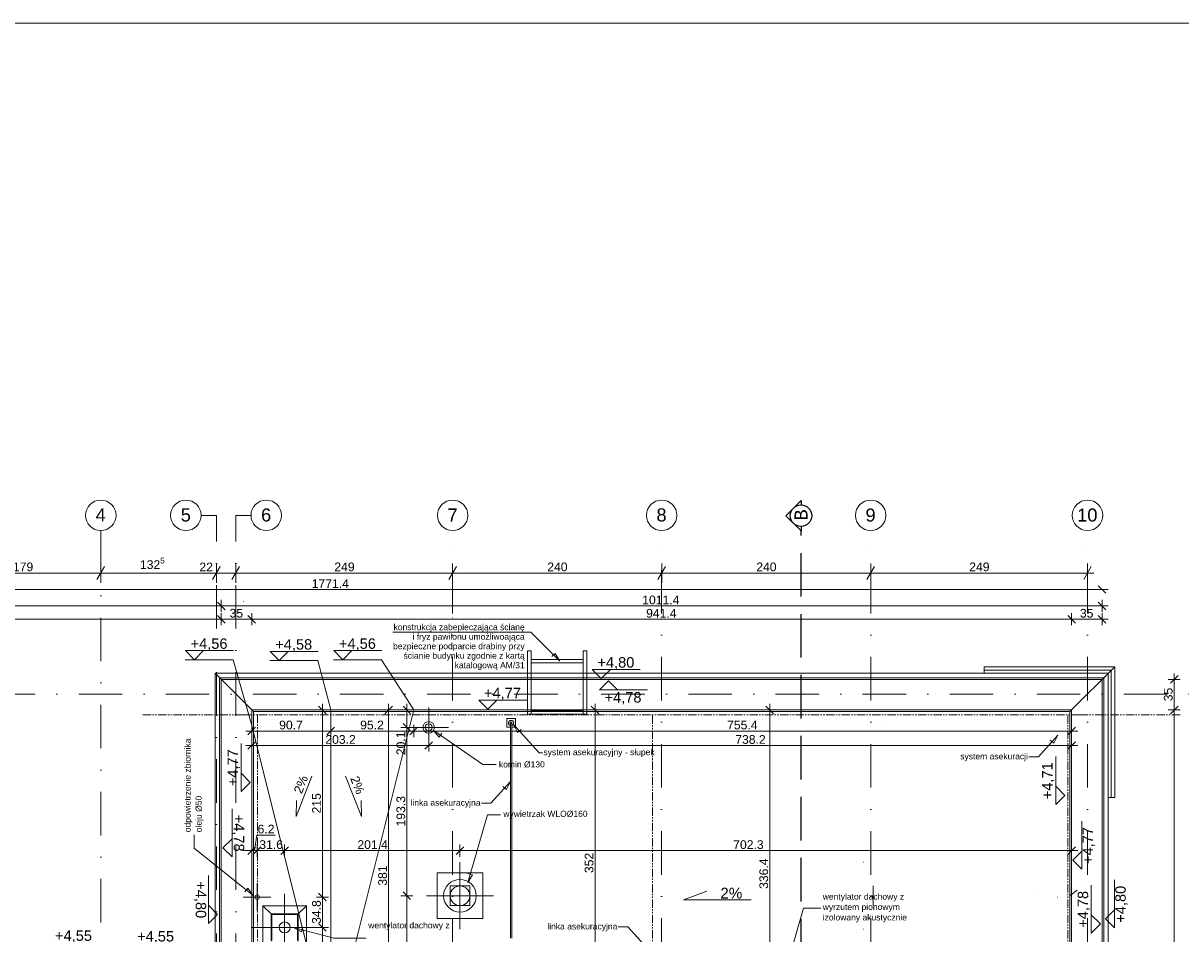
# Model space of a CAD drawing. Header units: millimetres. Extents: x 2015591 to 2056676, y -1574705 to -1544755.
# Tile 9 of 11: x 2029095 to 2042388, y -1555212 to -1544755. Entities that reach past the tile are written whole.
import ezdxf

# ---------------------------------------------------------------- set-up
doc = ezdxf.new("R2010")
doc.units = ezdxf.units.MM
doc.header["$MEASUREMENT"] = 0
for name, pattern in [('ACAD_ISO10W100', [8100, 5400, -1350, 0, -1350]), ('OSIE', [1000, 500, -250, 0, -250]), ('PHANTOM2', [176, 96, -16, 16, -16, 16, -16]), ('Przer. długie kreski', [500, 250, -250]), ('Przerywana DŁUGA', [700, 500, -200])]:
    doc.linetypes.add(name, pattern=pattern)
for name, color, linetype, lineweight, true_color in [('2D- Siatka Modularna_Nr_pióra__77', 7, 'Continuous', 5, 0x0099cb), ('a___cienka___0.15_Nr_pióra__11', 7, 'Continuous', 5, 0x6d6d6d), ('a___przekrojowa___0.5_Nr_pióra__160', 7, 'Continuous', 20, 0x020602), ('a___widokowa_0.25_Nr_pióra__77', 7, 'Continuous', 5, 0x0099cb), ('a___widokowa_0.3_Nr_pióra__3', 7, 'Continuous', 18, 0x008200), ('ELE-odgr_zwod_pionowy_Nr_pióra__12', 7, 'Continuous', 5, 0x9f9f9f), ('Linie PT_Nr_pióra__2', 7, 'Continuous', 15, 0x0322fc), ('Linie PT_Nr_pióra__3', 7, 'Continuous', 18, 0x008200), ('OSIE_Nr_pióra__2', 7, 'Continuous', 15, 0x0322fc)]:
    doc.layers.add(name, color=color, linetype=linetype, lineweight=lineweight, true_color=true_color)
for name, color, linetype, lineweight in [('a___cienka___0.15_Nr_pióra__1', 7, 'Continuous', 0), ('a___widokowa_0.25_Nr_pióra__16', 1, 'Continuous', 5), ('a___wymiary_Nr_pióra__46', 7, 'Continuous', 5), ('Budowlane - Opisy_Nr_pióra__7', 7, 'Continuous', 0), ('Defpoints_Nr_pióra__46', 7, 'Continuous', 5), ('PRZEKROJE DACH_Nr_pióra__5', 7, 'Continuous', 25), ('Wymiarowanie - Poziomy_Nr_pióra__1', 7, 'Continuous', 0), ('Wymiarowanie_Nr_pióra__1', 7, 'Continuous', 0)]:
    doc.layers.add(name, color=color, linetype=linetype, lineweight=lineweight)
doc.layers.add('PRZEKROJE DACH', color=7, linetype='Continuous')
doc.layers.add('Wymiarowanie', color=7, linetype='Continuous')
doc.styles.add('GENERATED_STYLE_1', font='txt')
doc.styles.add('GENERATED_STYLE_2', font='txt')
doc.dimstyles.new('GENERATED_STYLE__1', dxfattribs={"dimtxt": 100, "dimasz": 114, "dimexe": 0.18, "dimexo": 0, "dimgap": 0.09, "dimtad": 1, "dimtih": 1, "dimtoh": 1, "dimdec": 0, "dimlfac": 0.1, "dimzin": 0, "dimdsep": 46, "dimtxsty": 'GENERATED_STYLE_1', "dimblk": 'ARROWHEAD_2', "dimblk1": 'ARROWHEAD_2', "dimblk2": 'ARROWHEAD_2', "dimcen": 0.09, "dimclrd": 7, "dimclre": 7, "dimclrt": 7, "dimadec": 4, "dimazin": 0, "dimtfac": 1, "dimtdec": 4, "dimtmove": 0, "dimatfit": 3, "dimfxl": 0, "dimtolj": 1, "dimtzin": 0, "dimarcsym": 0})

# ---------------------------------------------------------------- blocks, each defined once
blk = doc.blocks.new('*D15', base_point=(1682720, -1237567))
at = {"layer": 'Wymiarowanie_Nr_pióra__1', "linetype": 'Continuous'}
for p, q in [((2028240, -1550995), (2028154, -1551145)), ((2028197, -1551183), (2028197, -1550958)), ((2030030, -1550995), (2029943, -1551145)), ((2029987, -1551183), (2029987, -1550958)), ((2028197, -1551070), (2029987, -1551070))]:
    blk.add_line(p, q, dxfattribs=at)
at = {"layer": 'Wymiarowanie_Nr_pióra__1', "insert": (2028978, -1551050), "char_height": 100, "attachment_point": 7, "style": 'GENERATED_STYLE_1'}
blk.add_mtext('\\A1;{\\fArial|b0|i0|c238|p38;179}', dxfattribs=at)
blk = doc.blocks.new('ARROWHEAD_2')
at = {"color": 0, "linetype": 'Continuous', "lineweight": 0}
for p, q in [((0, 0), (-1, 0)), ((-0.38, -0.66), (0.38, 0.66))]:
    blk.add_line(p, q, dxfattribs=at)
blk = doc.blocks.new('*D16', base_point=(1682720, -1237567))
at = {"layer": 'Wymiarowanie_Nr_pióra__1', "linetype": 'Continuous'}
for p, q in [((2030030, -1550995), (2029943, -1551145)), ((2029987, -1551183), (2029987, -1550958)), ((2031357, -1550995), (2031271, -1551145)), ((2031314, -1551183), (2031314, -1550958)), ((2029987, -1551070), (2031314, -1551070))]:
    blk.add_line(p, q, dxfattribs=at)
at = {"layer": 'Wymiarowanie_Nr_pióra__1', "char_height": 100, "attachment_point": 7, "style": 'GENERATED_STYLE_1'}
for s, insert in [('\\A1;{\\fArial|b0|i0|c238|p38;132\\fArial|b0|i0|c238|p38;\\A1{\\H.66x;\\S5^  ;}}', (2030436, -1551052)), ('\\A1;{\\fArial|b0|i0|c238|p38;22}', (2031119, -1551050))]:
    blk.add_mtext(s, dxfattribs=dict(at, insert=insert))
blk = doc.blocks.new('*D17', base_point=(1682720, -1237567))
at = {"layer": 'Wymiarowanie_Nr_pióra__1', "linetype": 'Continuous'}
for p, q in [((2031357, -1550995), (2031271, -1551145)), ((2031314, -1551183), (2031314, -1550958)), ((2031580, -1550995), (2031493, -1551145)), ((2031536, -1551183), (2031536, -1550958)), ((2031314, -1551070), (2031536, -1551070))]:
    blk.add_line(p, q, dxfattribs=at)
blk = doc.blocks.new('*D18', base_point=(1682720, -1237567))
at = {"layer": 'Wymiarowanie_Nr_pióra__1', "linetype": 'Continuous'}
for p, q in [((2031580, -1550995), (2031493, -1551145)), ((2031536, -1551183), (2031536, -1550958)), ((2034070, -1550995), (2033983, -1551145)), ((2034026, -1551183), (2034026, -1550958)), ((2031536, -1551070), (2034026, -1551070))]:
    blk.add_line(p, q, dxfattribs=at)
at = {"layer": 'Wymiarowanie_Nr_pióra__1', "insert": (2032668, -1551050), "char_height": 100, "attachment_point": 7, "style": 'GENERATED_STYLE_1'}
blk.add_mtext('\\A1;{\\fArial|b0|i0|c238|p38;249}', dxfattribs=at)
blk = doc.blocks.new('*D19', base_point=(1682720, -1237567))
at = {"layer": 'Wymiarowanie_Nr_pióra__1', "linetype": 'Continuous'}
for p, q in [((2034070, -1550995), (2033983, -1551145)), ((2034026, -1551183), (2034026, -1550958)), ((2036470, -1550995), (2036383, -1551145)), ((2036427, -1551183), (2036427, -1550958)), ((2034026, -1551070), (2036427, -1551070))]:
    blk.add_line(p, q, dxfattribs=at)
at = {"layer": 'Wymiarowanie_Nr_pióra__1', "insert": (2035113, -1551050), "char_height": 100, "attachment_point": 7, "style": 'GENERATED_STYLE_1'}
blk.add_mtext('\\A1;{\\fArial|b0|i0|c238|p38;240}', dxfattribs=at)
blk = doc.blocks.new('*D20', base_point=(1682720, -1237567))
at = {"layer": 'Wymiarowanie_Nr_pióra__1', "linetype": 'Continuous'}
for p, q in [((2036470, -1550995), (2036383, -1551145)), ((2036427, -1551183), (2036427, -1550958)), ((2038870, -1550995), (2038783, -1551145)), ((2038827, -1551183), (2038827, -1550958)), ((2036427, -1551070), (2038827, -1551070))]:
    blk.add_line(p, q, dxfattribs=at)
at = {"layer": 'Wymiarowanie_Nr_pióra__1', "insert": (2037513, -1551050), "char_height": 100, "attachment_point": 7, "style": 'GENERATED_STYLE_1'}
blk.add_mtext('\\A1;{\\fArial|b0|i0|c238|p38;240}', dxfattribs=at)
blk = doc.blocks.new('*D21', base_point=(1682720, -1237567))
at = {"layer": 'Wymiarowanie_Nr_pióra__1', "linetype": 'Continuous'}
for p, q in [((2038870, -1550995), (2038783, -1551145)), ((2038827, -1551183), (2038827, -1550958)), ((2041273, -1551145), (2041360, -1550995)), ((2041316, -1551183), (2041316, -1550958)), ((2038827, -1551070), (2041316, -1551070)), ((2041316, -1551070), (2041390, -1551070))]:
    blk.add_line(p, q, dxfattribs=at)
at = {"layer": 'Wymiarowanie_Nr_pióra__1', "insert": (2039958, -1551050), "char_height": 100, "attachment_point": 7, "style": 'GENERATED_STYLE_1'}
blk.add_mtext('\\A1;{\\fArial|b0|i0|c238|p38;249}', dxfattribs=at)
blk = doc.blocks.new('Płaszczyzna odcinająca_1', base_point=(2038027, -1569715))
at = {"layer": 'PRZEKROJE DACH_Nr_pióra__5', "linetype": 'Continuous'}
for p, q in [((2037852, -1550411), (2038027, -1550236)), ((2038027, -1550236), (2038027, -1550287)), ((2038027, -1550586), (2037852, -1550411)), ((2038027, -1550534), (2038027, -1550586))]:
    blk.add_line(p, q, dxfattribs=at)
at = {"layer": 'PRZEKROJE DACH_Nr_pióra__5', "linetype": 'Przerywana DŁUGA'}
blk.add_line((2038027, -1569540), (2038027, -1550586), dxfattribs=at)
at = {"layer": 'PRZEKROJE DACH_Nr_pióra__5', "linetype": 'Continuous'}
blk.add_circle((2038027, -1550411), 124, dxfattribs=at)
at = {"layer": 'PRZEKROJE DACH_Nr_pióra__5', "insert": (2038102, -1550339), "char_height": 150, "attachment_point": 9, "rotation": 90, "style": 'GENERATED_STYLE_2'}
blk.add_mtext('\\A1;{\\fLucida Console|b0|i0|c238|p53;B}', dxfattribs=at)

msp = doc.modelspace()

# ---------------------------------------------------------------- linework, layer by layer
at = {"layer": '2D- Siatka Modularna_Nr_pióra__77', "linetype": 'ACAD_ISO10W100'}
for p, q in [((2033751.7, -1552615), (2033751.7, -1553068.3)), ((2033525.1, -1552841.7), (2033978.4, -1552841.7)), ((2034110.9, -1554389.6), (2034110.9, -1555160.3)), ((2031781.7, -1554632.3), (2031781.7, -1554949.6)), ((2031623.1, -1554790.9), (2031940.4, -1554790.9)), ((2032097.4, -1554753.7), (2032097.4, -1555524.4)), ((2033725.6, -1554775), (2034496.2, -1554775)), ((2031712.1, -1555139), (2032482.7, -1555139))]:
    msp.add_line(p, q, dxfattribs=at)
at = {"layer": 'a___cienka___0.15_Nr_pióra__1', "linetype": 'Continuous'}
for p, q in [((2040128.6, -1552145.9), (2040128.6, -1552220.9)), ((2041628.6, -1552145.9), (2041113.6, -1552660.9)), ((2031299.9, -1552220.9), (2031739.9, -1552660.9)), ((2041628.6, -1553645.9), (2041553.6, -1553645.9))]:
    msp.add_line(p, q, dxfattribs=at)
at = {"layer": 'a___cienka___0.15_Nr_pióra__11', "linetype": 'Continuous', "flags": 128}
for points in [[(2040128.6, -1552145.9), (2041628.6, -1552145.9), (2041628.6, -1553645.9)], [(2040128.6, -1552185.9), (2041588.6, -1552185.9), (2041588.6, -1553645.9)], [(2031739.9, -1566940.9), (2041113.6, -1566940.9), (2041113.6, -1552660.9), (2031739.9, -1552660.9), (2031739.9, -1556260.9)]]:
    msp.add_lwpolyline(points, dxfattribs=at)
for points in [[(2041553.6, -1552220.9), (2031299.9, -1552220.9), (2031299.9, -1555820.9), (2023699.9, -1555820.9), (2023699.9, -1567380.9), (2041553.6, -1567380.9)], [(2041503.6, -1552270.9), (2031349.9, -1552270.9), (2031349.9, -1555870.9), (2023749.9, -1555870.9), (2023749.9, -1567330.9), (2041503.6, -1567330.9)]]:
    msp.add_lwpolyline(points, close=True, dxfattribs=at)
at = {"layer": 'a___przekrojowa___0.5_Nr_pióra__160', "linetype": 'Continuous'}
for p, q in [((2031369.9, -1555890.9), (2031369.9, -1552290.9)), ((2031369.9, -1552290.9), (2041483.6, -1552290.9)), ((2041483.6, -1552290.9), (2041483.6, -1567310.9))]:
    msp.add_line(p, q, dxfattribs=at)
at = {"layer": 'a___przekrojowa___0.5_Nr_pióra__160', "linetype": 'Continuous', "flags": 128}
msp.add_lwpolyline([(2031719.9, -1566960.9), (2041133.6, -1566960.9), (2041133.6, -1552640.9), (2031719.9, -1552640.9), (2031719.9, -1556240.9)], dxfattribs=at)
at = {"layer": 'a___widokowa_0.25_Nr_pióra__16', "linetype": 'Przer. długie kreski'}
msp.add_line((2034449.9, -1552220.9), (2038403.6, -1552220.9), dxfattribs=at)
at = {"layer": 'a___widokowa_0.25_Nr_pióra__77', "linetype": 'Continuous'}
for p, q in [((2034373.4, -1554512.5), (2033848.4, -1554512.5)), ((2033848.4, -1554512.5), (2033848.4, -1555037.5)), ((2034373.4, -1555037.5), (2034373.4, -1554512.5)), ((2033998.4, -1554662.5), (2034223.4, -1554662.5)), ((2034223.4, -1554662.5), (2033998.4, -1554662.5)), ((2033998.4, -1554662.5), (2034223.4, -1554662.5)), ((2033998.4, -1554662.5), (2033998.4, -1554887.5)), ((2034223.4, -1554662.5), (2034223.4, -1554887.5)), ((2034223.4, -1554887.5), (2034223.4, -1554662.5)), ((2034223.4, -1554662.5), (2034223.4, -1554887.5)), ((2038855, -1554887.5), (2038855, -1554662.5)), ((2038855, -1554662.5), (2038855, -1554887.5)), ((2038855, -1554887.5), (2038855, -1554662.5)), ((2031847.9, -1554889.5), (2032346.9, -1554889.5)), ((2031847.9, -1555388.5), (2031847.9, -1554889.5)), ((2031847.9, -1554889.5), (2031941.4, -1554983)), ((2032346.9, -1554889.5), (2031847.9, -1554889.5)), ((2031847.9, -1554889.5), (2031847.9, -1555388.5)), ((2031847.9, -1554889.5), (2031948.9, -1554990.5)), ((2031941.4, -1554983), (2032253.4, -1554983)), ((2031941.4, -1555295), (2031941.4, -1554983)), ((2032346.9, -1554889.5), (2032245.9, -1554990.5)), ((2032346.9, -1554889.5), (2032253.4, -1554983)), ((2032253.4, -1554983), (2032253.4, -1555295)), ((2032346.9, -1554889.5), (2032346.9, -1555388.5)), ((2032346.9, -1555388.5), (2032346.9, -1554889.5)), ((2034223.4, -1554887.5), (2033998.4, -1554887.5)), ((2033998.4, -1554887.5), (2034223.4, -1554887.5)), ((2034223.4, -1554887.5), (2033998.4, -1554887.5)), ((2032245.9, -1554990.5), (2031948.9, -1554990.5)), ((2031948.9, -1554990.5), (2031948.9, -1555287.5)), ((2032245.9, -1555287.5), (2032245.9, -1554990.5)), ((2033848.4, -1555037.5), (2034373.4, -1555037.5))]:
    msp.add_line(p, q, dxfattribs=at)
at = {"layer": 'a___widokowa_0.25_Nr_pióra__77', "linetype": 'Continuous', "flags": 128}
for points in [[(2034690.6, -1552840.9), (2034648.1, -1552840.9), (2034648.1, -1552740.9), (2034748.1, -1552740.9), (2034748.1, -1552840.9), (2034705.6, -1552840.9)], [(2034705.6, -1555261.4), (2034705.6, -1552800.4), (2034690.6, -1552800.4), (2034690.6, -1555261.4)]]:
    msp.add_lwpolyline(points, dxfattribs=at)
msp.add_lwpolyline([(2034688.6, -1552781.4), (2034707.6, -1552781.4), (2034707.6, -1552800.4), (2034688.6, -1552800.4)], close=True, dxfattribs=at)
at = {"layer": 'a___widokowa_0.25_Nr_pióra__77', "linetype": 'Continuous'}
msp.add_circle((2034110.9, -1554775), 112.5, dxfattribs=at)
for centre, radius, start, end in [((2033751.7, -1552841.7), 66, 0, 180), ((2033751.7, -1552841.7), 66, 180, 0), ((2033751.7, -1552841.7), 41, 0, 180), ((2033751.7, -1552841.7), 41, 180, 0), ((2034698.1, -1552790.9), 30, 284.47751, 255.52249), ((2034110.9, -1554775), 187.5, 0, 180), ((2031781.7, -1554790.9), 26, 0, 180), ((2031781.7, -1554790.9), 26, 180, 0), ((2034110.9, -1554775), 187.5, 180, 0), ((2032097.4, -1555139), 63.5, 0, 180), ((2032097.4, -1555139), 63.5, 180, 0)]:
    msp.add_arc(centre, radius, start, end, dxfattribs=at)
at = {"layer": 'a___widokowa_0.3_Nr_pióra__3', "linetype": 'Continuous'}
for p in [(2032627.2, -1552640.9), (2033579.7, -1552640.9), (2031719.9, -1552821.5)]:
    msp.add_line(p, (2032627.2, -1556450.9), dxfattribs=at)
at = {"layer": 'a___wymiary_Nr_pióra__46', "linetype": 'Continuous'}
for p, q in [((2023819.9, -1551258.6), (2041433.6, -1551258.6)), ((2041553.3, -1551258.6), (2041413.9, -1551258.6)), ((2031369.9, -1551516.8), (2031369.9, -1551377.4)), ((2031369.9, -1551377.4), (2031369.9, -1551516.8)), ((2041483.6, -1551516.8), (2041483.6, -1551377.4)), ((2023819.9, -1551447.1), (2031319.9, -1551447.1)), ((2031439.6, -1551447.1), (2031300.2, -1551447.1)), ((2031300.2, -1551447.1), (2031439.6, -1551447.1)), ((2031419.9, -1551447.1), (2041433.6, -1551447.1)), ((2041553.3, -1551447.1), (2041413.9, -1551447.1)), ((2031319.9, -1551600.3), (2024169.9, -1551600.3)), ((2031300.2, -1551600.3), (2031439.6, -1551600.3)), ((2031439.6, -1551600.3), (2031300.2, -1551600.3)), ((2031369.9, -1551530.6), (2031369.9, -1551669.9)), ((2031369.9, -1551669.9), (2031369.9, -1551530.6)), ((2031669.9, -1551600.3), (2031419.9, -1551600.3)), ((2031650.2, -1551600.3), (2031789.6, -1551600.3)), ((2031789.6, -1551600.3), (2031650.2, -1551600.3)), ((2031719.9, -1551530.6), (2031719.9, -1551669.9)), ((2031719.9, -1551669.9), (2031719.9, -1551530.6)), ((2041083.6, -1551600.3), (2031769.9, -1551600.3)), ((2041063.9, -1551600.3), (2041203.3, -1551600.3)), ((2041203.3, -1551600.3), (2041063.9, -1551600.3)), ((2041133.6, -1551530.6), (2041133.6, -1551669.9)), ((2041133.6, -1551669.9), (2041133.6, -1551530.6)), ((2041433.6, -1551600.3), (2041183.6, -1551600.3)), ((2041553.3, -1551600.3), (2041413.9, -1551600.3)), ((2041483.6, -1551669.9), (2041483.6, -1551530.6)), ((2042381.6, -1552290.9), (2042242.2, -1552290.9)), ((2042311.9, -1552221.3), (2042311.9, -1552360.6)), ((2042311.9, -1552340.9), (2042311.9, -1552590.9)), ((2032532, -1552571.3), (2032532, -1552710.6)), ((2033291.5, -1552571.3), (2033291.5, -1552710.6)), ((2033500.6, -1552571.3), (2033500.6, -1552710.6)), ((2035662.2, -1552571.3), (2035662.2, -1552710.6)), ((2037667.5, -1552571.3), (2037667.5, -1552710.6)), ((2042311.9, -1552710.6), (2042311.9, -1552571.3)), ((2042311.9, -1552571.3), (2042311.9, -1552710.6)), ((2032462.3, -1552640.9), (2032601.7, -1552640.9)), ((2032532, -1552690.9), (2032532, -1554740.9)), ((2033361.2, -1552640.9), (2033221.9, -1552640.9)), ((2033291.5, -1552690.9), (2033291.5, -1556400.9)), ((2033430.9, -1552640.9), (2033570.3, -1552640.9)), ((2033500.6, -1552690.9), (2033500.6, -1552791.7)), ((2035592.6, -1552640.9), (2035731.9, -1552640.9)), ((2035662.2, -1552690.9), (2035662.2, -1556110.9)), ((2037597.8, -1552640.9), (2037737.2, -1552640.9)), ((2037667.5, -1555955.1), (2037667.5, -1552690.9)), ((2042242.2, -1552640.9), (2042381.6, -1552640.9)), ((2042381.6, -1552640.9), (2042242.2, -1552640.9)), ((2042311.9, -1552690.9), (2042311.9, -1566910.9)), ((2031719.9, -1552813.8), (2031719.9, -1552953.1)), ((2032627.2, -1552953.1), (2032627.2, -1552813.8)), ((2032627.2, -1552813.8), (2032627.2, -1552953.1)), ((2032627.2, -1552813.8), (2032627.2, -1552953.1)), ((2033570.3, -1552841.7), (2033430.9, -1552841.7)), ((2033430.9, -1552841.7), (2033570.3, -1552841.7)), ((2033500.6, -1552911.3), (2033500.6, -1552772)), ((2033500.6, -1552772), (2033500.6, -1552911.3)), ((2033500.6, -1552841.7), (2033500.6, -1553163.8)), ((2033579.7, -1552813.8), (2033579.7, -1552953.1)), ((2041133.6, -1552953.1), (2041133.6, -1552813.8)), ((2031650.2, -1552883.4), (2031789.6, -1552883.4)), ((2031719.9, -1553119.2), (2031719.9, -1552979.8)), ((2031769.9, -1552883.4), (2032577.2, -1552883.4)), ((2032696.9, -1552883.4), (2032557.6, -1552883.4)), ((2032557.6, -1552883.4), (2032696.9, -1552883.4)), ((2032677.2, -1552883.4), (2033529.7, -1552883.4)), ((2033500.6, -1552891.7), (2033500.6, -1554725)), ((2041203.3, -1552883.4), (2033519.1, -1552883.4)), ((2033751.7, -1553119.2), (2033751.7, -1552979.8)), ((2033751.7, -1552979.8), (2033751.7, -1553119.2)), ((2041133.6, -1552979.8), (2041133.6, -1553119.2)), ((2031650.2, -1553049.5), (2031789.6, -1553049.5)), ((2033701.7, -1553049.5), (2031769.9, -1553049.5)), ((2033682, -1553049.5), (2033821.4, -1553049.5)), ((2033821.4, -1553049.5), (2033682, -1553049.5)), ((2041083.6, -1553049.5), (2033801.7, -1553049.5)), ((2041203.3, -1553049.5), (2041063.9, -1553049.5)), ((2031750.8, -1554256.7), (2031776.6, -1554078.4)), ((2031776.6, -1554078.4), (2031988.2, -1554078.4)), ((2031669.9, -1554256.7), (2031619.9, -1554256.7)), ((2031789.6, -1554256.7), (2031650.2, -1554256.7)), ((2031712, -1554256.7), (2031851.4, -1554256.7)), ((2031712, -1554256.7), (2031851.4, -1554256.7)), ((2031781.7, -1554256.7), (2031719.9, -1554256.7)), ((2031781.7, -1554256.7), (2031719.9, -1554256.7)), ((2031781.7, -1554326.4), (2031781.7, -1554187)), ((2031781.7, -1554326.4), (2031781.7, -1554187)), ((2032047.4, -1554256.7), (2031831.7, -1554256.7)), ((2032027.7, -1554256.7), (2032167.1, -1554256.7)), ((2032167.1, -1554256.7), (2032027.7, -1554256.7)), ((2032097.4, -1554326.4), (2032097.4, -1554187)), ((2032097.4, -1554187), (2032097.4, -1554326.4)), ((2032147.4, -1554256.7), (2034060.9, -1554256.7)), ((2034180.6, -1554256.7), (2034041.2, -1554256.7)), ((2034041.2, -1554256.7), (2034180.6, -1554256.7)), ((2034110.9, -1554187), (2034110.9, -1554326.4)), ((2034110.9, -1554326.4), (2034110.9, -1554187)), ((2034160.9, -1554256.7), (2041083.6, -1554256.7)), ((2041021.7, -1554256.7), (2040971.7, -1554256.7)), ((2041203.3, -1554256.7), (2041063.9, -1554256.7)), ((2041133.6, -1554187), (2041133.6, -1554326.4)), ((2041133.6, -1554187), (2041133.6, -1554326.4)), ((2033500.6, -1554844.6), (2033500.6, -1554705.3)), ((2033500.6, -1554705.3), (2033500.6, -1554844.6)), ((2032601.7, -1554790.9), (2032462.3, -1554790.9)), ((2032462.3, -1554790.9), (2032601.7, -1554790.9)), ((2032532, -1554860.6), (2032532, -1554721.3)), ((2032532, -1554721.3), (2032532, -1554860.6)), ((2032532, -1554790.9), (2032532, -1555208.7)), ((2032532, -1554840.9), (2032532, -1555089)), ((2033570.3, -1554775), (2033430.9, -1554775)), ((2033430.9, -1554775), (2033570.3, -1554775)), ((2033500.6, -1554825), (2033500.6, -1557950.9)), ((2032532, -1555208.7), (2032532, -1555069.4)), ((2032601.7, -1555139), (2032462.3, -1555139)), ((2032462.3, -1555139), (2032601.7, -1555139)), ((2032532, -1555189), (2032532, -1555647.8))]:
    msp.add_line(p, q, dxfattribs=at)
at = {"layer": 'a___wymiary_Nr_pióra__46', "linetype": 'Continuous', "flags": 128}
for points in [[(2041527.4, -1551302.4), (2041439.8, -1551214.8)], [(2031413.7, -1551490.9), (2031326.1, -1551403.3)], [(2031326.1, -1551403.3), (2031413.7, -1551490.9)], [(2041527.4, -1551490.9), (2041439.8, -1551403.3)], [(2031326.1, -1551556.5), (2031413.7, -1551644)], [(2031413.7, -1551644), (2031326.1, -1551556.5)], [(2031676.1, -1551556.5), (2031763.7, -1551644)], [(2031763.7, -1551644), (2031676.1, -1551556.5)], [(2041089.8, -1551556.5), (2041177.4, -1551644)], [(2041177.4, -1551644), (2041089.8, -1551556.5)], [(2041527.4, -1551644), (2041439.8, -1551556.5)], [(2042355.7, -1552247.1), (2042268.1, -1552334.7)], [(2032488.2, -1552597.1), (2032575.8, -1552684.7)], [(2033335.3, -1552597.1), (2033247.7, -1552684.7)], [(2033456.8, -1552597.1), (2033544.4, -1552684.7)], [(2035618.4, -1552597.1), (2035706, -1552684.7)], [(2037623.7, -1552597.1), (2037711.3, -1552684.7)], [(2042268.1, -1552684.7), (2042355.7, -1552597.1)], [(2042355.7, -1552597.1), (2042268.1, -1552684.7)], [(2031763.7, -1552839.6), (2031676.1, -1552927.2)], [(2032671, -1552839.6), (2032583.4, -1552927.2)], [(2033544.4, -1552885.5), (2033456.8, -1552797.9)], [(2033456.8, -1552797.9), (2033544.4, -1552885.5)], [(2033623.5, -1552839.6), (2033535.9, -1552927.2)], [(2041177.4, -1552839.6), (2041089.8, -1552927.2)], [(2031676.1, -1553093.3), (2031763.7, -1553005.7)], [(2033707.9, -1553093.3), (2033795.5, -1553005.7)], [(2033795.5, -1553005.7), (2033707.9, -1553093.3)], [(2041177.4, -1553005.7), (2041089.8, -1553093.3)], [(2031676.1, -1554300.5), (2031763.7, -1554212.9)], [(2031737.9, -1554300.5), (2031825.5, -1554212.9)], [(2031737.9, -1554300.5), (2031825.5, -1554212.9)], [(2032053.6, -1554300.5), (2032141.2, -1554212.9)], [(2032141.2, -1554212.9), (2032053.6, -1554300.5)], [(2034154.7, -1554212.9), (2034067.1, -1554300.5)], [(2034067.1, -1554300.5), (2034154.7, -1554212.9)], [(2041177.4, -1554212.9), (2041089.8, -1554300.5)], [(2032575.8, -1554834.7), (2032488.2, -1554747.1)], [(2032488.2, -1554747.1), (2032575.8, -1554834.7)], [(2033544.4, -1554818.8), (2033456.8, -1554731.2)], [(2033456.8, -1554731.2), (2033544.4, -1554818.8)], [(2032575.8, -1555182.8), (2032488.2, -1555095.2)], [(2032488.2, -1555095.2), (2032575.8, -1555182.8)]]:
    msp.add_lwpolyline(points, dxfattribs=at)
at = {"layer": 'Budowlane - Opisy_Nr_pióra__7', "linetype": 'Continuous'}
for p, q in [((2035167.1, -1552029.6), (2035205, -1551991.7)), ((2035205, -1551991.7), (2035256.7, -1552081.4)), ((2034772.8, -1552901.3), (2034725.4, -1552809.3)), ((2033871.5, -1552952.2), (2033804.6, -1552873.2)), ((2033804.6, -1552873.2), (2033886.8, -1552930.2)), ((2033902, -1552908.2), (2033871.5, -1552952.2)), ((2034812.5, -1552865.3), (2034772.8, -1552901.3)), ((2040889, -1552988), (2040928.7, -1553024)), ((2040928.7, -1553024), (2040976.1, -1552931.9)), ((2034603.5, -1553520.2), (2034643.2, -1553556.3)), ((2034643.2, -1553556.3), (2034690.6, -1553464.2)), ((2034200.1, -1554622.9), (2034227.9, -1554526.9)), ((2034253.7, -1554534.3), (2034200.1, -1554622.9)), ((2034202.2, -1554519.4), (2034253.7, -1554534.3)), ((2031639.8, -1554730.3), (2031673.5, -1554688.5)), ((2031673.5, -1554688.5), (2031734.5, -1554772.1)), ((2041118.9, -1554772.1), (2041196.8, -1554709.4)), ((2032289.8, -1555189.6), (2032200, -1555138.2)), ((2032303.5, -1555137.8), (2032289.8, -1555189.6))]:
    msp.add_line(p, q, dxfattribs=at)
at = {"layer": 'Budowlane - Opisy_Nr_pióra__7', "linetype": 'Continuous', "flags": 128}
for points in [[(2035256.7, -1552081.4), (2034923.8, -1551748.4), (2033338.2, -1551748.4)], [(2034725.4, -1552809.3), (2035020.1, -1553134), (2035058, -1553134)], [(2033804.6, -1552873.2), (2034374.7, -1553268.3), (2034526.8, -1553268.3)], [(2040976.1, -1552931.9), (2040752, -1553178.7), (2040643.5, -1553178.7)], [(2034690.6, -1553464.2), (2034466.5, -1553711), (2034358, -1553711)], [(2034200.1, -1554622.9), (2034425.6, -1553845.8), (2034577.7, -1553845.8)], [(2031734.5, -1554772.1), (2031060.3, -1554229), (2031060.3, -1554076.9)], [(2037815.8, -1555755.6), (2038055.3, -1554917), (2038254.7, -1554917)], [(2032200, -1555138.2), (2032663.3, -1555260.5), (2033030.1, -1555260.5)], [(2036261.5, -1555378.4), (2036037.4, -1555131.6), (2035928.9, -1555131.6)]]:
    msp.add_lwpolyline(points, dxfattribs=at)
at = {"layer": 'Defpoints_Nr_pióra__46', "linetype": 'Continuous'}
for p, q in [((2041483.6, -1551258.6), (2041483.1, -1551258.6)), ((2031227.2, -1551496.1), (2031226.7, -1551496.1)), ((2031227.2, -1551496.1), (2031226.7, -1551496.1)), ((2031369.9, -1551447.1), (2031369.4, -1551447.1)), ((2031627.2, -1551395.8), (2031626.7, -1551395.8)), ((2031627.2, -1551395.8), (2031626.7, -1551395.8)), ((2038827.2, -1551463.7), (2038826.7, -1551463.7)), ((2038827.2, -1551463.7), (2038826.7, -1551463.7)), ((2041227.2, -1551463.7), (2041226.7, -1551463.7)), ((2041483.6, -1551447.1), (2041483.1, -1551447.1)), ((2031369.9, -1551600.3), (2031369.4, -1551600.3)), ((2031719.9, -1551600.3), (2031719.4, -1551600.3)), ((2034027.2, -1551585.1), (2034026.7, -1551585.1)), ((2034027.2, -1551585.1), (2034026.7, -1551585.1)), ((2036427.2, -1551615.6), (2036426.7, -1551615.6)), ((2036427.2, -1551615.6), (2036426.7, -1551615.6)), ((2041133.6, -1551600.3), (2041133.1, -1551600.3)), ((2031509.7, -1552290.9), (2031509.2, -1552290.9)), ((2031811.2, -1552290.9), (2031810.7, -1552290.9)), ((2031865.4, -1552290.9), (2031864.9, -1552290.9)), ((2040357.3, -1552290.9), (2040356.8, -1552290.9)), ((2040590.6, -1552290.9), (2040590.1, -1552290.9)), ((2031369.9, -1552367.6), (2031369.4, -1552367.6)), ((2031369.9, -1552367.6), (2031369.4, -1552367.6)), ((2041483.6, -1552407.7), (2041483.1, -1552407.7)), ((2031719.9, -1552640.9), (2031719.4, -1552640.9)), ((2031719.9, -1552640.9), (2031719.4, -1552640.9)), ((2031811.2, -1552640.9), (2031810.7, -1552640.9)), ((2031811.2, -1552640.9), (2031810.7, -1552640.9)), ((2032627.2, -1552640.9), (2032626.7, -1552640.9)), ((2032627.2, -1552640.9), (2032626.7, -1552640.9)), ((2032700.9, -1552640.9), (2032700.4, -1552640.9)), ((2033579.7, -1552640.9), (2033579.2, -1552640.9)), ((2033579.7, -1552640.9), (2033579.2, -1552640.9)), ((2034888.1, -1552640.9), (2034887.6, -1552640.9)), ((2035186, -1552640.9), (2035185.5, -1552640.9)), ((2037746.3, -1552640.9), (2037745.8, -1552640.9)), ((2038977.2, -1552640.9), (2038976.7, -1552640.9)), ((2039831.6, -1552640.9), (2039831.1, -1552640.9)), ((2040590.6, -1552640.9), (2040590.1, -1552640.9)), ((2040590.6, -1552640.9), (2040590.1, -1552640.9)), ((2041133.6, -1552640.9), (2041133.1, -1552640.9)), ((2041133.6, -1552681), (2041133.1, -1552681)), ((2041133.6, -1552681), (2041133.1, -1552681)), ((2041483.6, -1552594.1), (2041483.1, -1552594.1)), ((2042311.9, -1552640.9), (2042311.4, -1552640.9)), ((2031369.9, -1552755.4), (2031369.4, -1552755.4)), ((2031369.9, -1552755.4), (2031369.4, -1552755.4)), ((2031719.9, -1552742.6), (2031719.4, -1552742.6)), ((2031719.9, -1552742.6), (2031719.4, -1552742.6)), ((2033500.6, -1552841.7), (2033501.1, -1552841.7)), ((2038977.2, -1552841.7), (2038976.7, -1552841.7)), ((2038977.2, -1552841.7), (2038976.7, -1552841.7)), ((2032627.2, -1552883.4), (2032626.7, -1552883.4)), ((2041133.6, -1552883.4), (2041133.1, -1552883.4)), ((2033751.7, -1553049.5), (2033752.2, -1553049.5)), ((2033751.7, -1553068.3), (2033752.2, -1553068.3)), ((2033751.7, -1553068.3), (2033752.2, -1553068.3)), ((2041133.6, -1553021.3), (2041133.1, -1553021.3)), ((2041133.6, -1553049.5), (2041133.1, -1553049.5)), ((2031719.9, -1554256.7), (2031719.4, -1554256.7)), ((2031781.7, -1554256.7), (2031782.2, -1554256.7)), ((2034110.9, -1554256.7), (2034111.4, -1554256.7)), ((2041133.6, -1554256.7), (2041133.1, -1554256.7)), ((2038742.5, -1554389.6), (2038742, -1554389.6)), ((2038742.5, -1554389.6), (2038742, -1554389.6)), ((2041071.7, -1554632.3), (2041071.2, -1554632.3)), ((2041071.7, -1554632.3), (2041071.2, -1554632.3)), ((2041133.6, -1554629), (2041133.1, -1554629)), ((2031719.9, -1554786.5), (2031719.4, -1554786.5)), ((2032532, -1554790.9), (2032532.5, -1554790.9)), ((2033500.6, -1554775), (2033501.1, -1554775)), ((2039094.6, -1554775), (2039094.1, -1554775)), ((2039094.6, -1554775), (2039094.1, -1554775)), ((2040756, -1554753.7), (2040755.5, -1554753.7)), ((2040756, -1554753.7), (2040755.5, -1554753.7)), ((2040970.1, -1554790.9), (2040969.6, -1554790.9)), ((2040970.1, -1554790.9), (2040969.6, -1554790.9)), ((2032482.7, -1555139), (2032483.2, -1555139)), ((2032482.7, -1555139), (2032483.2, -1555139)), ((2032532, -1555139), (2032532.5, -1555139)), ((2038742.5, -1555160.3), (2038742, -1555160.3)), ((2038742.5, -1555160.3), (2038742, -1555160.3))]:
    msp.add_line(p, q, dxfattribs=at)
at = {"layer": 'ELE-odgr_zwod_pionowy_Nr_pióra__12', "linetype": 'PHANTOM2'}
for p, q in [((2030470.2, -1552696.8), (2031626.7, -1552696.8)), ((2041226.7, -1552696.8), (2031626.7, -1552696.8)), ((2031786.4, -1552696.8), (2031786.4, -1567096.8)), ((2036321.6, -1566880.5), (2036321.6, -1552696.8)), ((2041090.3, -1566880.5), (2041090.3, -1552696.8)), ((2041226.7, -1552696.8), (2042383.2, -1552696.8))]:
    msp.add_line(p, q, dxfattribs=at)
at = {"layer": 'Linie PT_Nr_pióra__2', "linetype": 'Continuous', "flags": 128}
for points in [[(2034926.5, -1552690.9), (2034926.5, -1551960.9), (2034886.5, -1551960.9), (2034886.5, -1552690.9)], [(2035566.5, -1552690.9), (2035566.5, -1551960.9), (2035526.5, -1551960.9), (2035526.5, -1552690.9)], [(2034926.5, -1552100.9), (2034926.5, -1552060.9), (2035526.5, -1552060.9), (2035526.5, -1552100.9)], [(2034926.5, -1552690.9), (2034926.5, -1552650.9), (2035526.5, -1552650.9), (2035526.5, -1552690.9)]]:
    msp.add_lwpolyline(points, close=True, dxfattribs=at)
at = {"layer": 'Linie PT_Nr_pióra__3', "linetype": 'Continuous', "flags": 128}
msp.add_lwpolyline([(2015591, -1544755.4), (2056676.1, -1544755.4), (2056676.1, -1574705.4), (2015591, -1574705.4)], close=True, dxfattribs=at)
at = {"layer": 'OSIE_Nr_pióra__2', "linetype": 'OSIE'}
for p, q in [((2031138.9, -1550406.9), (2031313.9, -1550406.9)), ((2031313.9, -1569709.8), (2031313.9, -1550406.9)), ((2031536.4, -1569709.8), (2031536.4, -1550406.9)), ((2031711.4, -1550406.9), (2031536.4, -1550406.9)), ((2029986.7, -1550581.9), (2029986.7, -1557399.4)), ((2034026.4, -1569534.8), (2034026.4, -1550581.9)), ((2036426.5, -1569534.8), (2036426.5, -1550581.9)), ((2038826.5, -1569534.8), (2038826.5, -1550581.9)), ((2041316.4, -1569534.8), (2041316.4, -1550581.9)), ((2043234, -1552460.9), (2021457.4, -1552460.9))]:
    msp.add_line(p, q, dxfattribs=at)
at = {"layer": 'OSIE_Nr_pióra__2', "linetype": 'Continuous'}
for centre in [(2029986.7, -1550406.9), (2030963.9, -1550406.9), (2031886.4, -1550406.9), (2034027.2, -1550406.9), (2036426.5, -1550406.9), (2038826.5, -1550406.9), (2041316.4, -1550406.9)]:
    msp.add_circle(centre, 175, dxfattribs=at)
at = {"layer": 'Wymiarowanie - Poziomy_Nr_pióra__1', "linetype": 'Continuous'}
for p, q in [((2030957.7, -1551959.9), (2031509, -1551959.9)), ((2031929.8, -1551969.3), (2032481.1, -1551969.3)), ((2032661.3, -1551959.9), (2033212.6, -1551959.9)), ((2030953.8, -1552064.4), (2031505.1, -1552064.4)), ((2031719.9, -1552821.5), (2031505.1, -1552064.4)), ((2031925.9, -1552073.7), (2032477.2, -1552073.7)), ((2032627.2, -1552640.9), (2032477.2, -1552073.7)), ((2032657.4, -1552064.4), (2033208.7, -1552064.4)), ((2033579.7, -1552640.9), (2033208.7, -1552064.4)), ((2035629, -1552175.2), (2036180.4, -1552175.2)), ((2035711.1, -1552411.8), (2036262.4, -1552411.8)), ((2034326.4, -1552527.6), (2034877.7, -1552527.6)), ((2031598.4, -1553577.1), (2031598.4, -1553025.8)), ((2040951.3, -1553726.8), (2040951.3, -1553175.4)), ((2031493.5, -1554328.5), (2031493.5, -1553777.2)), ((2041250.7, -1554470.5), (2041250.7, -1553919.2)), ((2031221.5, -1555093.2), (2031221.5, -1554541.9)), ((2041359.7, -1555203.3), (2041359.7, -1554651.9)), ((2041626.7, -1555144.7), (2041626.7, -1554593.4))]:
    msp.add_line(p, q, dxfattribs=at)
at = {"layer": 'Wymiarowanie - Poziomy_Nr_pióra__1', "linetype": 'Continuous', "flags": 128}
for points in [[(2030957.7, -1551959.9), (2031062.1, -1552064.4), (2031166.5, -1551959.9)], [(2031929.8, -1551969.3), (2032034.2, -1552073.7), (2032138.6, -1551969.3)], [(2032661.3, -1551959.9), (2032765.7, -1552064.4), (2032870.1, -1551959.9)], [(2035629, -1552175.2), (2035733.5, -1552279.7), (2035837.9, -1552175.2)], [(2035711.1, -1552411.8), (2035815.5, -1552307.3), (2035919.9, -1552411.8)], [(2034326.4, -1552527.6), (2034430.8, -1552632), (2034535.3, -1552527.6)], [(2031598.4, -1553577.1), (2031702.8, -1553472.7), (2031598.4, -1553368.2)], [(2032410.4, -1553401), (2032229.3, -1553864), (2032232.7, -1553681.2)], [(2032798, -1553401), (2032979.2, -1553864), (2032975.7, -1553681.2)], [(2040951.3, -1553726.8), (2041055.7, -1553622.3), (2040951.3, -1553517.9)], [(2031493.5, -1554328.5), (2031389.1, -1554224.1), (2031493.5, -1554119.7)], [(2041250.7, -1554470.5), (2041146.3, -1554366.1), (2041250.7, -1554261.7)], [(2037455.3, -1554823.1), (2036678.5, -1554823.1), (2036946.4, -1554724.1)], [(2031221.5, -1555093.2), (2031325.9, -1554988.8), (2031221.5, -1554884.3)], [(2041626.7, -1555144.7), (2041522.3, -1555040.3), (2041626.7, -1554935.9)], [(2041359.7, -1555203.3), (2041464.1, -1555098.8), (2041359.7, -1554994.4)]]:
    msp.add_lwpolyline(points, dxfattribs=at)

# ---------------------------------------------------------------- block references
at = {"layer": 'PRZEKROJE DACH'}
msp.add_blockref('Płaszczyzna odcinająca_1', (2038026.7, -1569714.8), dxfattribs=at)

# ---------------------------------------------------------------- texts
at = {"layer": 'a___wymiary_Nr_pióra__46', "linetype": 'Continuous', "char_height": 100, "style": 'GENERATED_STYLE_1'}
for s, insert, attachment_point in [('\\A1;{\\fArial|b0|i0|c238|p38;1771.4}', (2032835.6, -1551241), 9), ('\\A1;{\\fArial|b0|i0|c238|p38;1011.4}', (2036630.6, -1551429.5), 9), ('\\A1;{\\fArial|b0|i0|c238|p38;35}', (2031620.8, -1551582.6), 9), ('\\A1;{\\fArial|b0|i0|c238|p38;941.4}', (2036597.7, -1551582.6), 9), ('\\A1;{\\fArial|b0|i0|c238|p38;35}', (2041384.5, -1551582.6), 9), ('\\A1;{\\fArial|b0|i0|c238|p38;90.7}', (2032306.6, -1552865.8), 9), ('\\A1;{\\fArial|b0|i0|c238|p38;95.2}', (2033236.5, -1552865.8), 9), ('\\A1;{\\fArial|b0|i0|c238|p38;755.4}', (2037527.6, -1552865.8), 9), ('\\A1;{\\fArial|b0|i0|c238|p38;203.2}', (2032564.8, -1553031.9), 7), ('\\A1;{\\fArial|b0|i0|c238|p38;738.2}', (2037271.7, -1553031.9), 7), ('\\A1;{\\fArial|b0|i0|c238|p38;6.2}', (2031787.3, -1554060.8), 7), ('\\A1;{\\fArial|b0|i0|c238|p38;31.6}', (2031806.5, -1554239.1), 7), ('\\A1;{\\fArial|b0|i0|c238|p38;201.4}', (2032933.2, -1554239), 7), ('\\A1;{\\fArial|b0|i0|c238|p38;702.3}', (2037247.9, -1554239.1), 7)]:
    msp.add_mtext(s, dxfattribs=dict(at, insert=insert, attachment_point=attachment_point))
at = {"layer": 'a___wymiary_Nr_pióra__46', "linetype": 'Continuous', "char_height": 100, "attachment_point": 7, "rotation": 90, "style": 'GENERATED_STYLE_1'}
for s, insert in [('\\A1;{\\fArial|b0|i0|c238|p38;35}', (2042294.3, -1552541.8)), ('\\A1;{\\fArial|b0|i0|c238|p38;20.1}', (2033483, -1553160.8)), ('\\A1;{\\fArial|b0|i0|c238|p38;215}', (2032514.4, -1553829.8)), ('\\A1;{\\fArial|b0|i0|c238|p38;193.3}', (2033483, -1553979.3)), ('\\A1;{\\fArial|b0|i0|c238|p38;352}', (2035644.6, -1554514.8)), ('\\A1;{\\fArial|b0|i0|c238|p38;381}', (2033273.9, -1554659.8)), ('\\A1;{\\fArial|b0|i0|c238|p38;336.4}', (2037649.9, -1554696.3)), ('\\A1;{\\fArial|b0|i0|c238|p38;34.8}', (2032514.4, -1555098))]:
    msp.add_mtext(s, dxfattribs=dict(at, insert=insert))
at = {"layer": 'Budowlane - Opisy_Nr_pióra__7', "linetype": 'Continuous', "insert": (2034853.9, -1552183.7), "char_height": 70, "width": 1515.729, "attachment_point": 9, "line_spacing_factor": 0.936117, "style": 'GENERATED_STYLE_1'}
msp.add_mtext('\\A1;{\\fArial|b0|i0|c238|p38;konstrukcja zabepieczająca ścianę i fryz pawilonu umożliwoająca bezpieczne podparcie drabiny przy ścianie budynku zgodnie z kartą katalogową AM/31}', dxfattribs=at)
at = {"layer": 'Budowlane - Opisy_Nr_pióra__7', "linetype": 'Continuous', "char_height": 70, "attachment_point": 7, "rotation": 90, "style": 'GENERATED_STYLE_1'}
for s, insert in [('\\A1;{\\fArial|b0|i0|c238|p38;odpowietrzenie zbiornika}', (2031039.1, -1554045.8)), ('\\A1;{\\fArial|b0|i0|c238|p38;oleju Ø50}', (2031165.7, -1554045.8))]:
    msp.add_mtext(s, dxfattribs=dict(at, insert=insert))
at = {"layer": 'Budowlane - Opisy_Nr_pióra__7', "linetype": 'Continuous', "char_height": 70, "style": 'GENERATED_STYLE_1'}
for s, insert, attachment_point in [('\\A1;{\\fArial|b0|i0|c238|p38;system asekuracyjny - słupek}', (2035069.1, -1553182.4), 7), ('\\A1;{\\fArial|b0|i0|c238|p38;komin Ø130}', (2034557.9, -1553304.1), 7), ('\\A1;{\\fArial|b0|i0|c238|p38;system asekuracji}', (2040632.4, -1553229.9), 9), ('\\A1;{\\fArial|b0|i0|c238|p38;linka asekuracyjna}', (2034346.9, -1553762.2), 9), ('\\A1;{\\fArial|b0|i0|c238|p38;wywietrzak WLOØ160}', (2034608.8, -1553890.1), 7), ('\\A1;{\\fArial|b0|i0|c238|p38;wentylator dachowy z}', (2038276, -1554840.2), 7), ('\\A1;{\\fArial|b0|i0|c238|p38;wyrzutem pionowym}', (2038276, -1554959.8), 7), ('\\A1;{\\fArial|b0|i0|c238|p38;wentylator dachowy z}', (2033057, -1555170.4), 7), ('\\A1;{\\fArial|b0|i0|c238|p38;linka asekuracyjna}', (2035917.8, -1555182.8), 9), ('\\A1;{\\fArial|b0|i0|c238|p38;izolowany akustycznie}', (2038276, -1555079.5), 7)]:
    msp.add_mtext(s, dxfattribs=dict(at, insert=insert, attachment_point=attachment_point))
at = {"layer": 'OSIE_Nr_pióra__2', "linetype": 'Continuous', "char_height": 150, "attachment_point": 6, "style": 'GENERATED_STYLE_1'}
for s, insert in [('\\A1;{\\fArial|b0|i0|c238|p38;4}', (2030043.6, -1550402)), ('\\A1;{\\fArial|b0|i0|c238|p38;5}', (2031020.8, -1550403.3)), ('\\A1;{\\fArial|b0|i0|c238|p38;6}', (2031943.3, -1550403)), ('\\A1;{\\fArial|b0|i0|c238|p38;7}', (2034084.2, -1550403)), ('\\A1;{\\fArial|b0|i0|c238|p38;8}', (2036483.5, -1550403.3)), ('\\A1;{\\fArial|b0|i0|c238|p38;9}', (2038883.5, -1550404.6)), ('\\A1;{\\fArial|b0|i0|c238|p38;10}', (2041430.2, -1550404.6))]:
    msp.add_mtext(s, dxfattribs=dict(at, insert=insert))
at = {"layer": 'Wymiarowanie - Poziomy_Nr_pióra__1', "linetype": 'Continuous', "style": 'GENERATED_STYLE_1'}
for s, insert, char_height, attachment_point in [('\\A1;{\\fArial|b0|i0|c238|p38;+4,56}', (2031017.7, -1551962.1), 120, 7), ('\\A1;{\\fArial|b0|i0|c238|p38;+4,58}', (2031989.8, -1551971.5), 120, 7), ('\\A1;{\\fArial|b0|i0|c238|p38;+4,56}', (2032721.3, -1551962.1), 120, 7), ('\\A1;{\\fArial|b0|i0|c238|p38;+4,80}', (2035689, -1552177.4), 120, 7), ('\\A1;{\\fArial|b0|i0|c238|p38;+4,77}', (2034386.4, -1552529.3), 120, 7), ('\\A1;{\\fArial|b0|i0|c238|p38;+4,78}', (2035771.1, -1552578.8), 120, 7), ('\\A1;{\\fArial|b0|i0|c238|p38;2%}', (2037352.6, -1554809.1), 125, 9), ('\\A1;{\\fArial|b0|i0|c238|p38;+4,55}', (2029461.2, -1555315.7), 120, 7), ('\\A1;{\\fArial|b0|i0|c238|p38;+4,55}', (2030403.8, -1555322.6), 120, 7)]:
    msp.add_mtext(s, dxfattribs=dict(at, insert=insert, char_height=char_height, attachment_point=attachment_point))
for s, insert, char_height, attachment_point, rotation in [('\\A1;{\\fArial|b0|i0|c238|p38;+4,77}', (2031584.1, -1553517.1), 120, 7, 90), ('\\A1;{\\fArial|b0|i0|c238|p38;+4,71}', (2040937.1, -1553666.8), 120, 7, 90), ('\\A1;{\\fArial|b0|i0|c238|p38;2%}', (2032369.9, -1553419.2), 102.4, 9, 68.63551), ('\\A1;{\\fArial|b0|i0|c238|p38;2%}', (2032923.1, -1553618.9), 102.4, 9, 291.36449), ('\\A1;{\\fArial|b0|i0|c238|p38;+4,78}', (2031491.3, -1554268.5), 120, 9, 270), ('\\A1;{\\fArial|b0|i0|c238|p38;+4,77}', (2041401.8, -1554410.5), 120, 7, 90), ('\\A1;{\\fArial|b0|i0|c238|p38;+4,80}', (2031054.4, -1555033.2), 120, 9, 270), ('\\A1;{\\fArial|b0|i0|c238|p38;+4,80}', (2041777.4, -1555084.7), 120, 7, 90), ('\\A1;{\\fArial|b0|i0|c238|p38;+4,78}', (2041345.5, -1555143.3), 120, 7, 90)]:
    msp.add_mtext(s, dxfattribs=dict(at, insert=insert, char_height=char_height, attachment_point=attachment_point, rotation=rotation))

# ---------------------------------------------------------------- dimensions: what is measured, and where the dimension line sits
at = {"layer": 'Wymiarowanie', "linetype": 'Continuous'}
for base, p1, p2, picture, middle in [((2031313.9, -1551070.1), (2029986.7, -1550581.9), (2031313.9, -1550406.9), '*D16', (2030649.5, -1551000.1)), ((2031536.4, -1551070.1), (2031313.9, -1550406.9), (2031536.4, -1550406.9), '*D17', (2031194.7, -1551000.1)), ((2034026.4, -1551070.1), (2031536.4, -1550406.9), (2034026.4, -1550581.9), '*D18', (2032781.4, -1551000.1)), ((2029986.7, -1551070.1), (2028196.9, -1550581.9), (2029986.7, -1550581.9), '*D15', (2029091.8, -1551000.1)), ((2036426.5, -1551070.1), (2034026.4, -1550581.9), (2036426.5, -1550581.9), '*D19', (2035226.5, -1551000.1)), ((2038826.5, -1551070.1), (2036426.5, -1550581.9), (2038826.5, -1550581.9), '*D20', (2037626.5, -1551000.1)), ((2041316.4, -1551070.1), (2038826.5, -1550581.9), (2041316.4, -1550581.9), '*D21', (2040071.5, -1551000.1))]:
    dim = msp.add_linear_dim(base=base, p1=p1, p2=p2, dimstyle='GENERATED_STYLE__1', dxfattribs=at)
    dim.commit()
    dim.dimension.update_dxf_attribs({"geometry": picture, "text_midpoint": middle, "dimtype": 160})

doc.saveas('drawing.dxf')
